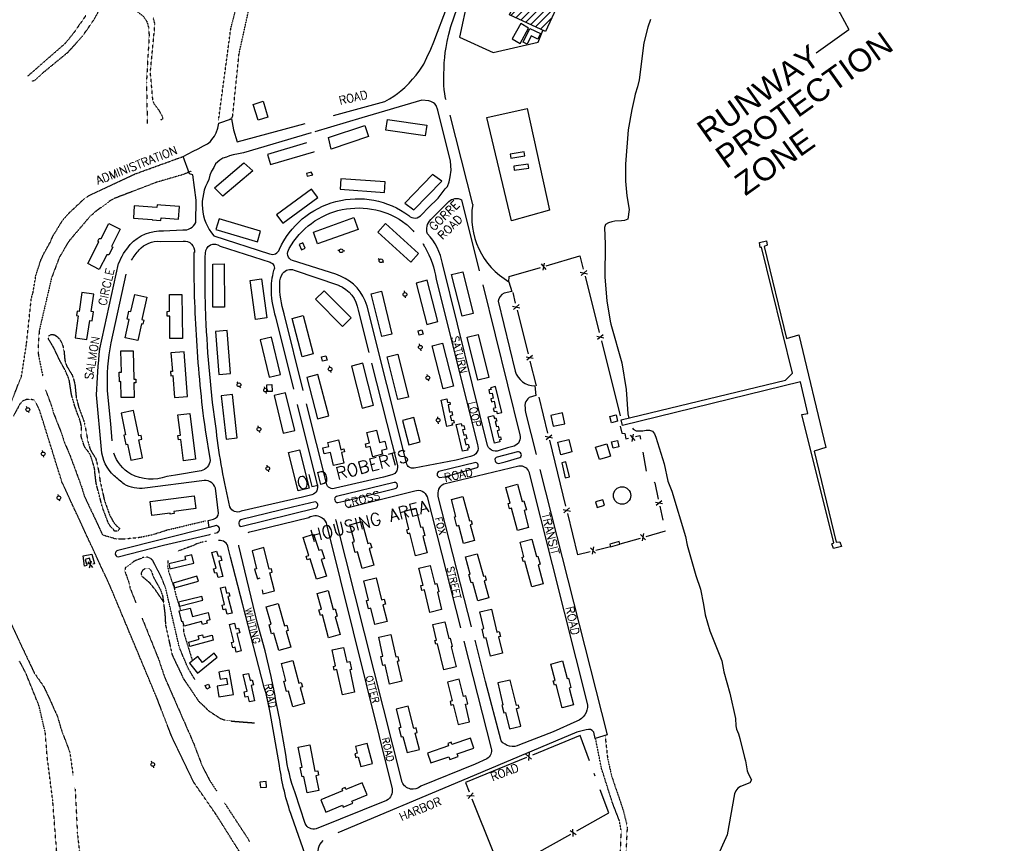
# Model space of a CAD drawing. Header units: feet. Extents: x 0 to 208040, y 0 to 211214.
# Tile 3 of 71: x 193364 to 195752, y 189579 to 191575. Entities that reach past the tile are written whole.
import ezdxf
from ezdxf.enums import TextEntityAlignment as Align

# ---------------------------------------------------------------- set-up
doc = ezdxf.new("R2010")
doc.units = ezdxf.units.FT
doc.header["$LTSCALE"] = 0.5
doc.header["$MEASUREMENT"] = 0
doc.header["$XCLIPFRAME"] = 0
doc.linetypes.add('HIDDEN2', pattern=[0.1875, 0.125, -0.0625])
doc.linetypes.add('PHANTOM2', pattern=[1.25, 0.625, -0.125, 0.125, -0.125, 0.125, -0.125])
doc.layers.get('0').update_dxf_attribs({"linetype": 'CONTINUOUS'})
for name, color, linetype in [('1-TEXT', 1, 'CONTINUOUS'), ('1-WCBTEXT', 1, 'CONTINUOUS'), ('COAST', 5, 'CONTINUOUS'), ('CONC-PAD', 5, 'CONTINUOUS'), ('DOCK-SEAWALL', 11, 'CONTINUOUS'), ('FENCE', 11, 'CONTINUOUS'), ('image', 7, 'CONTINUOUS'), ('MA-BLDG', 11, 'CONTINUOUS'), ('MA-BLDGHATCH', 11, 'CONTINUOUS'), ('MI-BLDG', 11, 'CONTINUOUS'), ('MISC-OBJECT', 11, 'CONTINUOUS'), ('PARKING', 11, 'CONTINUOUS'), ('R-DIRT', 11, 'HIDDEN2'), ('R-PAVED', 11, 'CONTINUOUS'), ('R-PAVED-T', 1, 'CONTINUOUS'), ('STREAM', 11, 'PHANTOM2'), ('TANK', 11, 'CONTINUOUS')]:
    doc.layers.add(name, color=color, linetype=linetype)
doc.styles.add('ARIAL', font='ARIAL.TTF')
doc.styles.add('COMPLEX', font='complex.shx')
doc.styles.add('NOTES', font='ROMANS')
picture_1 = doc.add_image_def('image1.jpg', size_in_pixel=(2000, 2400))

# ---------------------------------------------------------------- blocks, each defined once
blk = doc.blocks.new('FENCTICK', base_point=(196004.4, 202230.9))
for p, q in [((196000.4, 202222.9), (196008.4, 202238.9)), ((196008.4, 202222.9), (196000.4, 202238.9))]:
    blk.add_line(p, q)
blk = doc.blocks.new('ELECPOLE')
for p, q in [((-8.5, 0), (-4.5, 0)), ((4.5, 0), (8.5, 0))]:
    blk.add_line(p, q)
blk.add_circle((0, 0), 4.5)

msp = doc.modelspace()

# ---------------------------------------------------------------- hatches: boundary and pattern name
at = {"layer": 'MA-BLDGHATCH'}
h = msp.add_hatch(dxfattribs=at)
h.set_pattern_fill('ANSI31', color=256, scale=100, style=0)
h.paths.add_polyline_path([(194680.5, 191636.1), (194594.5, 191675.8), (194581.4, 191647.5), (194558.1, 191658.3), (194546.2, 191632.5), (194569.2, 191624.2), (194551.8, 191586.5), (194639, 191546.3)])

# ---------------------------------------------------------------- linework, layer by layer
at = {"layer": '1-WCBTEXT'}
for p in [(195131.1, 191998), (195295.8, 191494.6)]:
    msp.add_line(p, (195375.2, 191551.3), dxfattribs=at)
at = {"layer": 'COAST', "elevation": 5.5}
for points in [[(194893.8, 191574.8), (194887.2, 191556.8), (194877.4, 191518.4), (194866.3, 191429), (194862.2, 191411.8), (194856.8, 191394.1), (194855.4, 191386.2), (194848.9, 191356.9), (194840, 191307.7), (194833.2, 191224.7), (194833.5, 191183.6), (194836.2, 191148), (194842.1, 191114.5), (194838.8, 191091.5), (194831.3, 191088.4), (194823.4, 191087), (194807.6, 191086.4), (194799.9, 191084.7), (194792.4, 191082.2), (194785.2, 191078.6), (194782.7, 191071.1), (194784.1, 191030.9), (194783.6, 190950.5), (194788, 190893.6), (194795.8, 190844.1), (194797.8, 190836.4), (194824.2, 190742.9), (194834.7, 190678.1), (194839.2, 190619.8), (194840.9, 190612.1), (194841.5, 190610.6)], [(194850.7, 190584.9), (194852.1, 190581.9), (194859.5, 190578.2), (194875.5, 190577.9), (194883.5, 190579.6), (194891.6, 190580), (194899.1, 190577.3), (194903.8, 190570.7), (194907.3, 190563.2), (194927, 190497.9), (194936.3, 190456), (194945.6, 190432.2), (194978.6, 190321.8), (194982.8, 190300.9), (195004.2, 190227.4), (195015.4, 190194.5), (195022.6, 190157.7), (195026.3, 190132), (195037.8, 190093.6), (195064.1, 190028.8), (195066.6, 190021.1), (195071.8, 189994), (195086.6, 189942.4), (195099.9, 189881.3), (195100.6, 189863.2), (195102.6, 189855.2), (195107.3, 189843.7), (195110.7, 189832.5), (195122.1, 189786.5), (195124.6, 189778.7), (195128.7, 189754.1), (195131.7, 189746.4), (195139.1, 189732.1), (195135.1, 189724.9), (195112.1, 189716.6), (195105.4, 189712.5), (195100.8, 189705.8), (195097.8, 189698.4), (195079.6, 189599), (195076.6, 189591.5), (195057, 189549.1)]]:
    msp.add_lwpolyline(points, dxfattribs=at)
at = {"layer": 'CONC-PAD', "elevation": 14.6}
msp.add_lwpolyline([(194557.1, 191087.2), (194497.1, 191337.9), (194594.8, 191359.1), (194649.2, 191113.3)], close=True, dxfattribs=at)
at = {"layer": 'CONC-PAD'}
msp.add_lwpolyline([(193823.7, 190343.7), (193601.7, 190288.2, 0.840075), (193602.5, 190273.1), (193712.9, 190300.8), (193825, 190327.1)], format="xyb", dxfattribs=at)
at = {"layer": 'DOCK-SEAWALL', "elevation": 15.5}
msp.add_lwpolyline([(194823, 190604.6), (195221.3, 190700.7), (195238.1, 190717.8), (195163.2, 191023.2), (195160.3, 191022.5), (195158, 191035), (195175, 191038.6), (195177.1, 191028.3), (195169.9, 191024.9), (195223.9, 190802), (195254, 190811), (195319.4, 190537.9), (195290.9, 190529.3), (195344, 190308.2), (195353.2, 190309.1), (195357.4, 190298.1), (195338, 190293), (195334, 190304), (195338.9, 190306.9), (195261.4, 190618.2), (195275.2, 190620.6), (195257.9, 190696.6), (194826, 190591.1)], close=True, dxfattribs=at)
at = {"layer": 'FENCE'}
for points, elevation in [([(194641, 190978.4), (194722.9, 191002.3), (194731, 190970.3)], 22.1), ([(194550.7, 190939.6), (194550.8, 190951.9), (194627.3, 190974.3)], 22.1), ([(194735.3, 190953.1), (194769.7, 190816.6)], 22.1), ([(194566.9, 190887.6), (194560.5, 190913.4)], 23.1), ([(194597.8, 190765.1), (194571.1, 190871)], 23.1), ([(194774.8, 190796.1), (194820.6, 190614.7)], 22.1), ([(194617.4, 190687.1), (194602.4, 190746.9)], 23.1), ([(194645.2, 190572.3), (194623.7, 190659.5)], 20.8), ([(194820.4, 190589.5), (194824.3, 190572.3), (194832.1, 190571.9), (194834.1, 190558.6), (194840.9, 190560.3)], 21.3), ([(194688.8, 190396), (194649.4, 190555.3)], 20.8), ([(194857.5, 190564.4), (194868.1, 190567), (194869.8, 190558)], 21.3), ([(194875.4, 190526.7), (194883.8, 190480.1)], 21.3), ([(194902.8, 190454.2), (194904.6, 190452), (194912.9, 190412.5)], 21.3), ([(194916.5, 190395.5), (194923.5, 190362.1)], 21.3), ([(194747.3, 190284.9), (194718, 190277.5), (194693.2, 190378)], 20.8), ([(194868.7, 190317.4), (194819.8, 190303.5)], 21.3), ([(194929, 190336.1), (194929.3, 190334.7), (194882.9, 190321.5)], 21.3), ([(194797.2, 190297.4), (194761.7, 190288.5)], 20.8), ([(193527.8, 190251.7), (193521.2, 190250.3), (193518.1, 190275.1), (193539, 190279.6)], 30.7), ([(193539, 190279.6), (193545.2, 190255.7), (193541.6, 190254.9)], 30.7), ([(194746.1, 189778.5), (194723.4, 189839.5), (194608.1, 189792.4)], 16), ([(194593, 189786.2), (194445, 189725.7), (194454.1, 189703.1)], 16), ([(194760, 189741.2), (194757.7, 189747.4)], 16), ([(194793.1, 189652.1), (194772.1, 189708.5)], 16), ([(194460.9, 189686.1), (194511.5, 189559.5)], 16), ([(194715.4, 189608.9), (194793.1, 189652.1)], 16), ([(194518.5, 189542), (194532.3, 189507.2), (194700.6, 189600.7)], 16)]:
    msp.add_lwpolyline(points, dxfattribs=dict(at, elevation=elevation))
at = {"layer": 'MA-BLDG', "elevation": 29.6}
msp.add_lwpolyline([(194639, 191546.3), (194551.8, 191586.5), (194569.2, 191624.2), (194546.2, 191632.5), (194558.1, 191658.3), (194581.4, 191647.5), (194594.5, 191675.8), (194680.5, 191636.1)], close=True, dxfattribs=at)
at = {"layer": 'MI-BLDG'}
for points in [[(194579.1, 191565.1), (194558.4, 191528), (194577.7, 191517.3), (194598.3, 191554.4)], [(194627.5, 191541.1), (194621, 191527.4), (194604.5, 191535.3), (194595.2, 191515.8), (194585.4, 191520.4), (194601.2, 191553.6)], [(193954.1, 191376.9), (193966, 191338.6), (193942.4, 191331.3), (193930.5, 191369.5)], [(194096.1, 190757.5), (194106.8, 190760.2), (194109.4, 190749.5), (194098.8, 190746.9)], [(194506.1, 190682.6), (194507.1, 190678.8), (194501.6, 190677.5), (194503.8, 190668.7), (194509.8, 190669.9), (194512.6, 190657.3), (194506.7, 190655.8), (194508.5, 190648.6), (194514.5, 190650.1), (194518.4, 190633.7), (194512.6, 190632.3), (194514.4, 190624.9), (194520.4, 190626.1), (194522.1, 190620), (194533.7, 190622.9), (194518.4, 190685.6)], [(194399.9, 190655.6), (194401.8, 190646.9), (194407.1, 190648.1), (194408.4, 190642.2), (194402.9, 190641), (194406.6, 190623.8), (194412.1, 190625), (194414.1, 190616.1), (194408.4, 190614.9), (194411, 190602.9), (194416.2, 190604), (194417.7, 190597.3), (194412.5, 190596.2), (194413.4, 190591.7), (194400.2, 190588.8), (194386.3, 190652.6)], [(194513.5, 190615.1), (194515.2, 190608.5), (194519, 190609.5), (194520.9, 190601.8), (194517.2, 190600.9), (194520.1, 190588.7), (194524.2, 190589.7), (194526.7, 190579.5), (194522.4, 190578.5), (194526.3, 190562.3), (194530.5, 190563.3), (194532, 190557.3), (194527.8, 190556.3), (194528.8, 190551.9), (194515.4, 190548.6), (194500, 190611.9)], [(194229.3, 190579.7), (194236.8, 190549.7), (194249.9, 190553), (194254.6, 190534.1), (194241.3, 190530.7), (194243.6, 190521.4), (194220.3, 190515.6), (194214.1, 190540.3), (194204.6, 190537.9), (194202.3, 190546.8), (194212.2, 190549.3), (194206.1, 190573.9)], [(194102.8, 190522.2), (194099.3, 190537.2), (194113.5, 190540.5), (194111.3, 190550.3), (194137.2, 190556.2), (194142.7, 190532.5), (194150.4, 190534.3), (194152, 190527.5), (194144.1, 190525.7), (194150.1, 190499.8), (194125.3, 190494.1), (194118, 190525.7)], [(194813.9, 190554.5), (194817.3, 190539.5), (194803.1, 190536.2), (194799.7, 190551.3)], [(194571, 190448.7), (194582.3, 190407.1), (194587.1, 190408.4), (194592.9, 190386.9), (194587.2, 190385.3), (194598.3, 190343.8), (194571.4, 190336.5), (194556.8, 190390.7), (194552.2, 190389.4), (194548.8, 190401.8), (194553.5, 190403), (194543.2, 190441.2)], [(194438.8, 190419.1), (194454.6, 190359.9), (194459, 190361.1), (194461.5, 190351.8), (194456.6, 190350.5), (194466.8, 190312.3), (194440.4, 190305.2), (194428.7, 190348.5), (194424.4, 190347.3), (194418.3, 190369.9), (194422.1, 190370.9), (194411.2, 190411.7)], [(194324.4, 190390.5), (194336.3, 190344.6), (194341.2, 190345.9), (194346.8, 190324.6), (194341.5, 190323.2), (194352, 190282.8), (194324.3, 190275.6), (194310.2, 190329.9), (194305.2, 190328.6), (194302.7, 190338.3), (194308.1, 190339.7), (194296.9, 190383.3)], [(194193.4, 190358.4), (194208.4, 190305.1), (194214.2, 190306.7), (194217.7, 190294.5), (194211.7, 190292.8), (194223.1, 190252.5), (194194.7, 190244.5), (194183.2, 190285.1), (194178, 190283.7), (194171, 190308.6), (194175.8, 190309.9), (194164.4, 190350.2)], [(194076.9, 190327.8), (194089.2, 190288.8), (194096.1, 190290.9), (194103, 190269), (194095.1, 190266.5), (194107.8, 190226.3), (194084.2, 190218.9), (194068.7, 190268.3), (194061.4, 190265.9), (194058.8, 190274.3), (194065.4, 190276.4), (194051.7, 190319.8)], [(194606.1, 190315.8), (194617.3, 190274), (194620.6, 190274.8), (194626, 190254.7), (194621.7, 190253.5), (194634, 190207.6), (194605.8, 190200), (194589.1, 190262.6), (194585.4, 190261.6), (194582.7, 190271.9), (194587.1, 190273), (194577.7, 190308.3)], [(194473.7, 190280.4), (194488.6, 190225.7), (194492.6, 190226.8), (194495.6, 190216.1), (194490.7, 190214.8), (194502, 190173.5), (194475, 190166.1), (194462.8, 190210.8), (194458.8, 190209.7), (194453.2, 190230.1), (194456.8, 190231.1), (194445.5, 190272.7)], [(194359.7, 190252.1), (194370.5, 190207), (194375.8, 190208.2), (194380.5, 190188.4), (194377, 190187.6), (194387.2, 190145), (194358.7, 190138.2), (194345.6, 190192.7), (194339.7, 190191.3), (194336.9, 190203.1), (194342.2, 190204.3), (194332.3, 190245.5)], [(194228.2, 190222.2), (194241.3, 190169), (194247.9, 190170.6), (194251, 190157.9), (194245.1, 190156.5), (194254.9, 190116.5), (194225, 190109.1), (194215.4, 190148.4), (194210.2, 190147.1), (194205.2, 190167.1), (194209.9, 190168.2), (194198.5, 190214.9)], [(194112.2, 190191.2), (194124.6, 190145.3), (194129.3, 190146.6), (194134.1, 190128.7), (194129.5, 190127.5), (194141.1, 190084.3), (194113.1, 190076.8), (194098.2, 190132.1), (194093.3, 190130.8), (194089.7, 190144.2), (194095.8, 190145.8), (194085.5, 190184.1)], [(193759.8, 190116.2), (193757.1, 190115.5), (193750.4, 190141.6), (193777.5, 190148.6), (193782.8, 190128), (193821, 190137.7), (193825.5, 190120), (193816.9, 190117.8), (193818.4, 190111.8), (193807, 190108.9), (193805.2, 190115.8), (193762.7, 190105)], [(193990.9, 190160), (194006.6, 190105.6), (194011.5, 190107), (194015.2, 190094.1), (194010.2, 190092.7), (194021.3, 190054.2), (193992.5, 190045.9), (193980.3, 190088.1), (193975.1, 190086.6), (193968.8, 190108.3), (193974.1, 190109.8), (193962, 190151.6)], [(193885.1, 190111.9), (193888.4, 190098.3), (193895, 190099.9), (193897.7, 190088.4), (193890.9, 190086.7), (193901, 190044.7), (193889.2, 190041.8), (193886.3, 190053.8), (193880.8, 190052.5), (193877.7, 190065.6), (193883.3, 190066.9), (193873.2, 190109)], [(193773.8, 190066.2), (193799, 190073.2), (193796.8, 190081.1), (193807.4, 190084), (193809.3, 190077.1), (193830.4, 190082.8), (193833.6, 190071.2), (193776.7, 190055.5)], [(194263.9, 190084.4), (194276.2, 190030.5), (194280.9, 190031.6), (194283.5, 190020.3), (194279.5, 190019.3), (194290.5, 189971.4), (194260.9, 189964.6), (194250.3, 190010.7), (194245.1, 190009.5), (194240.2, 190031.1), (194245.1, 190032.2), (194234.7, 190077.8)], [(194149.4, 190053.4), (194157.5, 190017.2), (194164.5, 190018.8), (194168.7, 189999.9), (194164.3, 189998.9), (194176.3, 189945.1), (194146.6, 189938.5), (194132.9, 189999.7), (194126.9, 189998.4), (194124.9, 190007.4), (194130.2, 190008.6), (194121.6, 190047.2)], [(194026.4, 190021.8), (194041, 189966.5), (194046.9, 189968.1), (194049.7, 189957.5), (194044.1, 189956), (194054.4, 189917), (194026.2, 189909.5), (194016.2, 189947.5), (194011.2, 189946.2), (194004.6, 189971.3), (194009.7, 189972.6), (193998.6, 190014.5)], [(193918.8, 189990.4), (193922.6, 189973.4), (193928.2, 189974.7), (193930.9, 189962.4), (193925.5, 189961.2), (193933.7, 189924.2), (193921, 189921.4), (193918.2, 189934.2), (193910.8, 189932.6), (193908, 189945.3), (193915.3, 189946.9), (193906.3, 189987.7)], [(193821.9, 189964.3), (193825.5, 189955.9), (193817.5, 189952.5), (193813.9, 189960.9)], [(194178.5, 189813), (194182.8, 189796.7), (194177, 189795.2), (194179.3, 189786.5), (194184.9, 189788), (194191, 189764.6), (194219.3, 189772), (194206.6, 189820.4)], [(194361, 189773.3), (194404.7, 189788.2), (194406.9, 189781.5), (194427.5, 189788.6), (194425.2, 189795.3), (194465.5, 189809.1), (194457.2, 189833.6), (194412.4, 189818.3), (194410.7, 189823.3), (194402, 189820.3), (194403.9, 189814.7), (194352.8, 189797.3)], [(193947.7, 189713.5), (193962.9, 189714.7), (193961.9, 189728), (193946.7, 189726.9)], [(194106.4, 189654.2), (194146.7, 189670.8), (194148.7, 189665.9), (194171.7, 189675.4), (194169.7, 189680.3), (194206.9, 189695.7), (194194.8, 189725.2), (194155.3, 189708.9), (194153.3, 189713.8), (194145.3, 189710.5), (194147.2, 189705.9), (194094.1, 189684)]]:
    msp.add_lwpolyline(points, close=True, dxfattribs=at)
for points, elevation in [([(194113.3, 191289), (194200.9, 191318.4), (194209.9, 191291.7), (194119.2, 191261.3)], 21.9), ([(194347.5, 191292.9), (194252.4, 191306.6), (194256.2, 191332.8), (194351.2, 191319)], 22.4), ([(193836.1, 191167.2), (193907.8, 191228), (193929.2, 191208.8), (193856.7, 191147.3)], 24.1), ([(194070.8, 191204.9), (194059.7, 191202.2), (194061.4, 191195.2), (194075.2, 191198.6)], 21.5), ([(194365.3, 191199.2), (194298, 191130.1), (194320, 191113.6), (194388.2, 191183.7)], 21.1), ([(194250.4, 191181.5), (194142.8, 191189.2), (194140.9, 191163.8), (194248.5, 191156.1)], 20.9), ([(194072.1, 191164.2), (193987.1, 191101.7), (194001.9, 191081.6), (194086.9, 191144)], 26.5), ([(193751.2, 191122.3), (193706, 191125.3), (193706.1, 191125.5), (193697.1, 191126.1), (193696.6, 191119.5), (193641.9, 191123.2), (193639.9, 191093.5), (193685.5, 191090.5), (193685.4, 191089.7), (193706.4, 191088.3), (193706.8, 191094.4), (193749.2, 191091.6)], 29.4), ([(193607.8, 191066.8), (193586.4, 191025.4), (193589.7, 191023.7), (193579.8, 191004.5), (193575.3, 191004.7), (193557, 190969.2), (193529, 190983.5), (193556.2, 191036.4), (193553.3, 191037.9), (193556.7, 191044.5), (193561.3, 191044.3), (193580.2, 191081)], 29.4), ([(193948.2, 191062.2), (193847.6, 191092.4), (193839.9, 191066.5), (193940.5, 191036.3)], 27.8), ([(194184.7, 191066.5), (194086.6, 191031.1), (194076.2, 191059.8), (194174.3, 191095.3)], 25.5), ([(194312.3, 190987.4), (194232.5, 191059.5), (194251.3, 191080.4), (194331.1, 191008.3)], 24.7), ([(194041.8, 191030.1), (194047.4, 191017.3), (194056.3, 191021.2), (194050.8, 191033.9)], 23.6), ([(193832.7, 190877.9), (193832, 190982.4), (193860, 190982.6), (193860.7, 190878.1)], 26.5), ([(194438.4, 190963.7), (194464, 190862.9), (194436.9, 190856), (194411.3, 190956.8)], 26), ([(193950.1, 190946.6), (193963.3, 190852.1), (193935.8, 190848.3), (193922.6, 190942.7)], 25.2), ([(194325.7, 190936.5), (194351.5, 190836.3), (194378.4, 190843.2), (194352.6, 190943.4)], 24.7), ([(193515, 190913.8), (193508.2, 190867.3), (193503.6, 190868), (193502.1, 190857.9), (193506.1, 190857.3), (193498.2, 190803.9), (193527, 190799.7), (193533.8, 190845.8), (193539.7, 190845), (193542.8, 190866.3), (193537.4, 190867.1), (193543.6, 190909.7)], 29.9), ([(194081.4, 190897), (194147.2, 190831.3), (194167.9, 190852.1), (194102.1, 190917.7)], 24.9), ([(194241.2, 190916.6), (194266.8, 190812.7), (194242, 190806.5), (194216.4, 190910.4)], 24.9), ([(193672.4, 190902.4), (193660.2, 190847.8), (193665.1, 190846.6), (193662.9, 190836.8), (193659.4, 190837.6), (193650.3, 190797), (193620, 190803.9), (193629.8, 190847.7), (193624.3, 190848.9), (193628.7, 190868.4), (193633.8, 190867.2), (193643.2, 190909)], 30.5), ([(193728.4, 190801.8), (193727.8, 190856.3), (193721.9, 190856.2), (193721.8, 190867.8), (193727.7, 190867.9), (193727.2, 190908.4), (193757.5, 190908.8), (193758.8, 190802.1)], 27.3), ([(194051.6, 190857.7), (194075.4, 190764.6), (194048.7, 190757.7), (194024.9, 190850.9)], 25.5), ([(193874.9, 190716.8), (193867.3, 190821.2), (193839.2, 190819.1), (193846.7, 190714.8)], 25.2), ([(194333.2, 190809.9), (194330.3, 190820.3), (194339.5, 190822.8), (194342.4, 190812.5)], 22.6), ([(193947.6, 190799.1), (193969, 190708.2), (193996.2, 190714.6), (193974.8, 190805.5)], 24.2), ([(194475.6, 190811.6), (194502, 190707.8), (194475.5, 190701.1), (194449.1, 190804.9)], 23.9), ([(193639.5, 190772.4), (193641, 190703.6), (193645.5, 190703.7), (193645.7, 190694.5), (193640.8, 190694.4), (193641.6, 190659.4), (193610.4, 190658.7), (193609.6, 190697.5), (193606, 190697.4), (193605.5, 190720.1), (193610.7, 190720.2), (193609.6, 190771.8)], 29.7), ([(193730.8, 190767.4), (193734.2, 190722.1), (193730, 190721.8), (193730.8, 190711.6), (193735.6, 190712), (193739.6, 190659.4), (193771, 190661.8), (193762.8, 190769.8)], 26.5), ([(194389.3, 190790.6), (194415.9, 190686.8), (194390.8, 190680.4), (194364.3, 190784.2)], 25.2), ([(194281.3, 190764.4), (194307.2, 190660.2), (194281.1, 190653.8), (194255.2, 190757.9)], 24.7), ([(194168.5, 190735.1), (194194.4, 190633.2), (194222, 190640.3), (194196.2, 190742.1)], 25.5), ([(194060.1, 190707.7), (194086.5, 190607.5), (194113.6, 190614.6), (194087.2, 190714.9)], 23.6), ([(193975.8, 190690.4), (193976.2, 190673.7), (193963.5, 190673.3), (193963, 190690.1)], 21), ([(193891.7, 190561), (193880, 190666.4), (193852.7, 190663.4), (193864.4, 190557.9)], 26), ([(193981.3, 190663.5), (194003.4, 190572.5), (194031, 190579.2), (194008.9, 190670.2)], 24.7), ([(193609.7, 190621.1), (193620.8, 190568.3), (193616.6, 190567.4), (193621.2, 190545.4), (193625.1, 190546.3), (193633.4, 190507), (193661.8, 190513), (193652.8, 190556.2), (193660.2, 190557.8), (193658.2, 190567.1), (193653, 190566), (193640, 190627.4)], 28.1), ([(193776.3, 190620.6), (193790.6, 190509.4), (193761.4, 190505.6), (193754.7, 190557.5), (193749.1, 190556.8), (193747.8, 190567), (193753.8, 190567.7), (193747.5, 190616.9)], 26.5), ([(194292.6, 190603.5), (194308.2, 190544.4), (194335.2, 190551.5), (194319.6, 190610.7)], 25.2), ([(194680.5, 190621.8), (194652.2, 190615.8), (194657.8, 190589.6), (194686, 190595.5)], 30.5), ([(194799.5, 190597.9), (194795.4, 190613.3), (194810.3, 190617.2), (194814.3, 190601.8)], 27.8), ([(194434.8, 190596.4), (194436.3, 190590.2), (194440.9, 190591.3), (194443.3, 190581.8), (194438.2, 190580.6), (194441.4, 190567.8), (194446.1, 190569), (194448.5, 190559.2), (194442.6, 190557.8), (194446, 190544.2), (194451.8, 190545.6), (194454, 190536.8), (194450, 190535.8), (194451, 190531.7), (194438.2, 190528.6), (194422.3, 190593.3)], 28.6), ([(194703.4, 190527.1), (194676.1, 190520.4), (194668.8, 190550.4), (194696.1, 190557.1)], 29.7), ([(194042.6, 190532.4), (194065.8, 190439.3), (194039.3, 190432.7), (194016, 190525.8)], 25.2), ([(194787.8, 190546.6), (194796.6, 190516.5), (194790, 190514.6), (194770.3, 190508.8), (194760.6, 190538.6)], 33.6), ([(193791.4, 190389.6), (193738.2, 190382.8), (193738.8, 190377.9), (193729, 190376.6), (193728.7, 190379), (193684.5, 190373.4), (193680.3, 190406.8), (193787.5, 190420.4)], 27), ([(194778.2, 190411.3), (194760.7, 190406), (194764.7, 190392.5), (194782.3, 190397.8)], 26.3), ([(194818.1, 190309.9), (194795.5, 190303.8), (194797.2, 190297.4), (194819.8, 190303.5)], 22.6), ([(193533.2, 190269.3), (193522.5, 190266.2), (193525.7, 190255.1), (193536.5, 190258.2)], 27.8), ([(193781.3, 190277.9), (193764.3, 190273.8), (193766.3, 190265.3), (193725.5, 190255.6), (193728.2, 190244.1), (193786.1, 190257.8)], 24.9), ([(193845.2, 190222.6), (193842.1, 190234.3), (193837, 190233), (193834.2, 190244), (193840.2, 190245.6), (193830.3, 190283.7), (193841.7, 190286.7), (193845, 190274.1), (193850.9, 190275.6), (193853.9, 190264.1), (193846.9, 190262.3), (193856.5, 190225.5)], 27.3), ([(193793.9, 190226.3), (193736.2, 190208.8), (193739.4, 190197.7), (193797.3, 190214)], 25.2), ([(193862.1, 190200.2), (193865.9, 190184.9), (193871.4, 190186.2), (193873.5, 190177.8), (193869.1, 190176.7), (193879.1, 190136.5), (193866.9, 190133.5), (193863.8, 190146.2), (193857.7, 190144.7), (193854.9, 190156.1), (193861, 190157.6), (193851.1, 190197.4)], 27.6), ([(193805.7, 190176.8), (193748.9, 190162.9), (193751.2, 190153.6), (193808, 190167.5)], 26.5), ([(194508, 190146.3), (194521.5, 190090.6), (194527, 190091.9), (194530, 190079.8), (194525.4, 190078.7), (194535, 190039), (194506.2, 190031.9), (194495.3, 190076.5), (194490.9, 190075.4), (194485.5, 190097.7), (194489.8, 190098.8), (194479.9, 190139.5)], 27.3), ([(194394.8, 190115.6), (194404.6, 190075), (194408.1, 190075.9), (194413.1, 190055.4), (194410.7, 190054.8), (194422.5, 190006.1), (194392.9, 189998.9), (194377.5, 190062.2), (194373.1, 190061.1), (194371, 190070), (194375, 190071), (194365.8, 190108.6)], 27.3), ([(193835.3, 190039.4), (193807.5, 190017), (193796.1, 190031.1), (193776.1, 190014.9), (193795.2, 189991.2), (193843, 190029.8)], 27), ([(194680.8, 190020.4), (194691.7, 189978.1), (194695.1, 189979), (194701, 189956.1), (194696.6, 189954.9), (194707.3, 189913.9), (194680, 189906.8), (194665.4, 189963.1), (194660.8, 189961.9), (194658.1, 189972.2), (194662.4, 189973.3), (194652.1, 190012.9)], 25.7), ([(193846.8, 189993.7), (193849.8, 189976.3), (193865.5, 189978.9), (193868.1, 189963.7), (193842.7, 189959.4), (193847.2, 189933.2), (193882.4, 189939.1), (193872.4, 189998)], 26.5), ([(194401.7, 189969.3), (194412.8, 189923.7), (194407.8, 189922.5), (194409.9, 189913.7), (194415.3, 189915), (194427.2, 189866.2), (194455.3, 189873.1), (194445, 189915.5), (194450.8, 189916.9), (194446.2, 189935.9), (194440, 189934.5), (194429.9, 189976.1)], 26.8), ([(194523.5, 189967.1), (194536.1, 189913.9), (194533.6, 189913.3), (194538.1, 189894.5), (194542.2, 189895.5), (194551.6, 189855.7), (194579.2, 189862.2), (194569.1, 189905), (194575.4, 189906.5), (194573.7, 189913.4), (194568.6, 189912.2), (194553.9, 189974.3)], 26.8), ([(194277.2, 189903.3), (194288.2, 189859.4), (194283.8, 189858.3), (194289.3, 189836.4), (194293.6, 189837.5), (194303.5, 189798.4), (194333.3, 189805.9), (194323.3, 189845.7), (194328.1, 189846.9), (194325.3, 189858), (194319.8, 189856.6), (194306.2, 189910.7)], 26.8), ([(194067.7, 189817.2), (194080.1, 189753), (194086.8, 189754.3), (194088.9, 189743.3), (194082.2, 189742), (194089.2, 189706.2), (194060.9, 189700.8), (194053.2, 189740.5), (194048.7, 189739.6), (194044.4, 189761.9), (194049, 189762.8), (194039.6, 189811.7)], 28.6)]:
    msp.add_lwpolyline(points, close=True, dxfattribs=dict(at, elevation=elevation))
for points, elevation in [([(194059.4, 191276), (193965, 191248), (193972.1, 191223.4), (194077.2, 191254.1), (194078.7, 191255.2)], 22.4), ([(193951.9, 190193.2), (193953.5, 190183.3), (193982, 190190.6), (193971, 190233.8), (193976.6, 190235.3), (193974.4, 190243.9), (193969.4, 190242.6), (193955.9, 190295.8), (193927.9, 190287), (193938.2, 190244.1), (193933.7, 190243), (193940.7, 190219.8), (193946.9, 190222.2)], 28.6)]:
    msp.add_lwpolyline(points, dxfattribs=dict(at, elevation=elevation))
at = {"layer": 'PARKING', "elevation": 9.6}
msp.add_lwpolyline([(194665.3, 191644.2), (194675.8, 191662.1), (194693.1, 191655.8), (194709.6, 191690.8), (194550.2, 191762), (194514.6, 191784.4), (194451.3, 191626.9), (194430.9, 191532.7), (194512.4, 191495.2), (194621.7, 191520.2), (194633.2, 191548.4)], dxfattribs=at)
at = {"layer": 'R-DIRT'}
for points, elevation in [([(193846.2, 191330.1), (193876.1, 191553.5), (193917, 191714), (193960.8, 191830.2), (194004.7, 191920.2), (194060.5, 192013.7), (194088.8, 192071.4), (194098.7, 192095.4), (194152.5, 192183.5), (194235.6, 192302.1), (194260.2, 192331.5), (194345.4, 192442.9), (194397.8, 192500)], 15), ([(193874.1, 191334), (193880.3, 191338.7), (193896.1, 191492.5), (193935.4, 191670.4), (193962.5, 191743.3), (193967.7, 191761.7), (193999.7, 191837.6), (194007.8, 191852.4)], 10), ([(193393.1, 191425.4), (193400.3, 191427.9), (193417.9, 191444), (193480.1, 191495.1), (193515.2, 191533.4), (193544.3, 191574.8), (193595.3, 191666.3), (193601.6, 191660), (193608.8, 191639.9), (193614.8, 191629.7), (193626, 191616), (193643.2, 191599.4), (193662.6, 191583.8), (193668.1, 191577.3), (193672.5, 191570), (193677, 191554.1), (193677.8, 191535.7), (193671.3, 191423.4), (193673.4, 191323.4)], 70), ([(193524.2, 191584.6), (193494, 191541.4), (193473.5, 191516.4), (193383.3, 191437.7)], 70), ([(193704.5, 191332.5), (193711.9, 191333.9), (193710, 191341.3), (193701.1, 191356.3), (193690.9, 191369.4), (193687.2, 191377.5), (193680.9, 191447.2), (193692.1, 191564.2), (193687.8, 191579.5)], 15), ([(193339, 190636), (193368.3, 190710.5), (193380.6, 190789.7), (193391.9, 190896.5), (193393.6, 190904.6), (193396.3, 190913.1), (193403.1, 190954.3), (193413.9, 190988.4), (193421.3, 191005.4), (193438.9, 191036.8), (193441.9, 191044.6), (193445.7, 191052), (193468.2, 191088.7), (193481.5, 191104.1), (193520.9, 191141), (193530.7, 191147.9), (193643, 191200.7), (193761.4, 191243.5)], 85), ([(193778.8, 191207.2), (193763, 191200.1), (193694.3, 191180.1), (193595, 191141.9), (193584.5, 191136.6), (193547.7, 191109.5), (193533.7, 191097.1), (193483, 191037.6), (193459.8, 190998.3), (193441.1, 190948.8), (193411.3, 190821), (193408.6, 190782.5), (193409.2, 190762.8), (193419.9, 190710.3)], 18.9), ([(193426.3, 190678.5), (193426.6, 190677.2), (193441.9, 190636.5), (193445, 190623.5), (193466.5, 190569.1), (193471.2, 190552.9), (193486.3, 190517.5), (193513.7, 190443.1), (193520.7, 190420.2), (193564.7, 190326.2), (193598.6, 190316.4), (193614.3, 190316.1), (193656, 190320.4), (193687.9, 190327.2), (193720.4, 190337.7), (193815, 190360.2)], 18.9), ([(194100.3, 189027.2), (194092.8, 189056.7), (194045.8, 189173.8), (194001.9, 189312.7), (193930.8, 189498.2), (193907.7, 189541.3), (193841.9, 189645.9), (193786, 189726.6), (193732.6, 189837.7), (193696.9, 189930.3), (193583.8, 190200.8), (193466.4, 190454.4), (193412.8, 190626.9), (193404.3, 190644.9), (193398.4, 190653.1), (193387.7, 190654.6), (193379.8, 190654), (193372.3, 190650.9), (193364.8, 190644.2), (193348.4, 190613.5)], 70), ([(193817.4, 190309.9), (193817.3, 190309.9), (193809.1, 190309), (193801.4, 190307), (193793.4, 190304.2), (193783.4, 190299.5), (193747.4, 190286.4)], 15), ([(193788.9, 189975.4), (193772.9, 190001.9), (193751.2, 190053.2), (193718.3, 190196), (193709.4, 190219.6), (193687.6, 190262.7), (193682.1, 190268.7), (193673.6, 190272), (193663.1, 190270.9), (193641.9, 190262.3), (193620.1, 190246.2), (193618.9, 190238.2), (193630.2, 190206.1), (193631.6, 190196.6), (193645.7, 190161.6)], 15), ([(193723.2, 190264.2), (193722.5, 190250.7), (193725.7, 190234.8), (193739.2, 190195.5), (193742.7, 190179.4), (193754, 190143.8)], 15), ([(193660.9, 190123.8), (193700.9, 190024.1), (193714.9, 189982.4), (193785.8, 189820.6), (193805.6, 189768.2), (193823.8, 189732.4), (193841.4, 189705.5)], 15), ([(193340.9, 190115.2), (193398.5, 189992.6), (193421.8, 189958.9), (193438, 189924.8), (193456.2, 189883.7), (193464.7, 189853.9), (193485.4, 189799.3), (193493.3, 189743.8)], 70), ([(193760.2, 190106.7), (193761.3, 190093.1), (193763, 190084.9), (193782.5, 190021.9)], 15), ([(193485.7, 189165.3), (193484.3, 189211.7), (193480.1, 189258.9), (193475.6, 189415.1), (193473.2, 189435.9), (193471.5, 189443.9), (193459.1, 189528.3), (193454.5, 189548.5), (193444.2, 189681.8), (193431.1, 189784.4), (193426, 189846.8), (193410.6, 189912.7), (193378.5, 189992), (193363.3, 190020.6)], 70), ([(194785.4, 189838.9), (194785.4, 189838.9), (194784.7, 189830.5), (194789.8, 189784.8), (194799.3, 189742.3), (194827.6, 189659), (194836.4, 189624.2), (194837.3, 189616), (194834, 189549.5)], 15), ([(194529.7, 189492.2), (194542.4, 189498.8), (194557.9, 189503.1), (194566, 189502.1), (194584.8, 189490.5), (194593.4, 189482.4), (194612.9, 189456.5), (194641.1, 189426.5), (194650.4, 189419.5), (194663, 189413.9), (194679, 189413.4), (194693.4, 189417.2), (194710.1, 189425), (194802.2, 189505.3), (194813.6, 189528.2), (194821.3, 189562.2), (194823, 189608.8), (194818.2, 189634.5), (194801.4, 189677.6), (194775, 189760.9), (194760.6, 189832.5)], 15), ([(193497.7, 189713.5), (193498.9, 189704.6), (193503.7, 189603), (193516.4, 189492.1), (193504.6, 189228.8), (193511.7, 189119.3)], 100), ([(193860.4, 189676.7), (193916.2, 189591.6), (193921, 189583.3)], 15)]:
    msp.add_lwpolyline(points, dxfattribs=dict(at, elevation=elevation))
at = {"layer": 'R-PAVED'}
for points, elevation in [([(194398.1, 191380.7), (194397.1, 191383.6), (194395, 191395.1), (194393.3, 191405.2), (194392.6, 191415.1), (194392.3, 191424.4), (194392.7, 191433.1), (194392.6, 191443.9), (194393.3, 191456.4), (194393.9, 191470.4), (194394.9, 191483.1), (194395.8, 191495.1), (194398, 191507.2), (194400.5, 191522), (194404.6, 191539.5), (194409.3, 191558.2), (194483, 191771.3)], 11.9), ([(194124.9, 191342.3), (194249.3, 191376.4), (194261.1, 191382.8), (194271.4, 191389.2), (194280.4, 191395.6), (194288.8, 191402.4), (194298.1, 191410.2), (194308.8, 191421.2), (194316.8, 191430.6), (194325.6, 191440.4), (194334.8, 191452), (194344, 191467), (194351.8, 191483.2), (194360.9, 191503.3), (194368.6, 191521.3), (194401.2, 191608)], 14.1), ([(194379.1, 191142.1), (194396.2, 191164.8), (194401.2, 191170.7), (194405.6, 191181.6), (194408, 191194.2), (194410.8, 191210.3), (194408.5, 191231.5), (194377.8, 191355.3), (194373.9, 191366.4), (194370.7, 191370.4), (194367.4, 191372.9), (194361.2, 191376.4), (194356, 191378.1), (194339.1, 191379.4), (194193.8, 191336.7), (194079.8, 191302.9)], 11.6), ([(194462.7, 191126.7), (194407.9, 191343.7)], 11.9), ([(194070.9, 191300.3), (193906.5, 191251.7), (193894.6, 191249.4), (193881.6, 191247.1), (193873.2, 191245), (193865.4, 191241.9), (193856.4, 191238.8), (193849.2, 191234.1), (193839, 191225.1), (193834.8, 191216.4), (193829.3, 191207.3), (193824.8, 191197.9), (193822.7, 191187)], 11.6)]:
    msp.add_lwpolyline(points, dxfattribs=dict(at, elevation=elevation))
for points, elevation in [([(193836.8, 190330.2), (193844.4, 190332.2, 0.711338), (193841.5, 190348.4), (193823.7, 190343.7), (193821.4, 190360.9), (193834.4, 190364.5, 0.318756), (193846.4, 190378.3), (193838.6, 190439.1, 0.401123), (193806.1, 190457.2), (193667.1, 190439.1, -0.158663), (193617.6, 190448.6, -0.006435), (193592.9, 190469.5, -0.189732), (193562.2, 190532.9), (193550.5, 190665.6, -0.020522), (193558.6, 190777.1), (193603.8, 190983.6, -0.081201), (193632.1, 191029.5, -0.231898), (193713, 191062.6), (193759.3, 191065.3, 0.327711), (193790.9, 191083.5), (193792.2, 191137), (193784, 191198.6), (193784, 191198.6), (193775.6, 191200.8), (193760.2, 191243.4), (193784.8, 191256.2), (193796.8, 191262.1), (193809.8, 191268.6), (193819.5, 191274.1), (193826.5, 191279.8), (193830.1, 191284.5), (193836.5, 191292.3), (193840.6, 191300.2), (193844.8, 191311.9), (193847, 191323.8), (193877.9, 191334.4), (193882.6, 191307.7), (193891.8, 191278.4), (194056.4, 191323.5)], 14.1), ([(193822.7, 191187, 0.316745), (193834.5, 191050.9), (193970, 191007.5, 0.457677), (193993.9, 191018.2, -0.478175), (194307.5, 191100.1, 0.464265), (194339.1, 191102.5), (194354.4, 191119), (194379.1, 191142.1)], 19.2), ([(194531.4, 190532.4, -0.460592), (194498.3, 190542.5), (194389.5, 190983.7, 0.139656), (194353.1, 191056.1, -0.294241), (194360.8, 191090.1), (194404.5, 191133.9, -0.308265), (194435.9, 191138.4), (194478.5, 190966.4, -0.418625)], 15.2), ([(194462.7, 191126.7, 0.312359), (194550.7, 190939.6), (194557.7, 190915.9), (194538.9, 190912.1, 0.263817), (194524.8, 190892.3), (194565.6, 190723, 0.337051), (194613.5, 190687.6), (194615.8, 190664.1), (194599.8, 190658.8, 0.138642), (194589.7, 190645.4, 0.03873), (194590.4, 190622.5), (194616.3, 190520.9)], 14.1), ([(194320.6, 190487.8, -0.416201), (194302.1, 190500.3), (194206.4, 190880.5), (194202.1, 190893.5, 0.220197), (194130.6, 190957.7), (194025.4, 190990.9, -0.496463), (194017.9, 191019.9), (194017.9, 191020.2, -0.45529), (194301.2, 191079.4, -0.032081), (194320.2, 191060.7, -0.102929)], 14.7), ([(193635.2, 190991.7, -0.060762), (193653.7, 191016.7, -0.239691), (193704.9, 191037.5), (193760.1, 191038.3, -0.478113), (193787.9, 191010.4), (193786, 191010.2, 0.016627), (193792.5, 190797.4, 0.018927), (193813.7, 190580.8), (193826.1, 190506.7, -0.321177), (193803.9, 190481.5), (193742.2, 190470.9), (193720.7, 190467.2, -0.207762)], 15.8), ([(193901.3, 190383.6, -0.445687), (193873.9, 190393.8, -0.030816), (193841.1, 190577.9), (193840.9, 190578.2, -0.025581), (193815.7, 190853.6, -0.018986), (193814.3, 191008.8, -0.638434), (193849.8, 191026), (193971.3, 190986.7, -0.500591), (193979.8, 190966.9, 0.078171), (193973.7, 190915.7, 0.063419), (193984.1, 190854.5), (194027.8, 190678.9, -0.428702)], 13.7), ([(194341.5, 191032.4, -0.01191), (194346.6, 191023.8, -0.102929), (194374, 190944.8), (194474, 190545.2, -0.52617), (194457.1, 190516.4), (194422.5, 190507), (194320.6, 190487.8, -0.416201)], 14.7), ([(194051.7, 190676), (194005.4, 190861.6, -0.076082), (193994.6, 190935.2, -0.130252), (194002.4, 190960.3, -0.330898), (194029.5, 190967.9), (194137.5, 190931.1), (194137.7, 190931.1), (194138.3, 190930.8, -0.25159), (194185.2, 190871), (194211, 190768.4, -0.431147)], 15.8), ([(193588.2, 190554.4), (193584.9, 190595.6), (193577.2, 190674.8, -0.064594), (193586.1, 190791.8), (193622.3, 190957.8, -0.114495)], 15.8), ([(194487.1, 190931.9), (194577, 190568.8, -0.418625), (194563.1, 190541.4), (194547.4, 190536.9), (194531.4, 190532.4, -0.460592)], 15.2), ([(194217.5, 190742.6), (194279.1, 190497.2, -0.431147), (194266.6, 190471.3), (194246.1, 190465.7), (194129.9, 190439.5, -0.505938)], 15.8), ([(194036.9, 190642.2), (194086.2, 190444.4, -0.428702), (194069.1, 190422.6), (194049.9, 190417.3), (193901.3, 190383.6, -0.445687)], 13.7), ([(194129.9, 190439.5, -0.505938), (194107.8, 190451.2), (194059.7, 190644, -0.076082)], 15.8), ([(193720.7, 190467.2, -0.207762), (193633.6, 190473.3, -0.194106), (193592.6, 190523.9)], 15.8), ([(194625.4, 190484.9), (194789.2, 189841.8), (194760.1, 189832.8), (194756.4, 189848.2, 0.368758), (194738.3, 189853.2), (194715.2, 189848.1), (194435.3, 189729.6), (194135.8, 189604)], 14.1), ([(194460.1, 190102.9), (194379.3, 190419.1, -0.327642), (194392.6, 190449.9), (194574.9, 190493.6, -0.34609), (194598.6, 190479), (194741, 189914.3, -0.342993), (194714.9, 189874.6), (194658.2, 189848.5), (194576.6, 189817, -0.373033)], 12.9), ([(194160.8, 190392.1), (194322, 190432.9, -0.408426), (194352.2, 190418.3), (194433, 190100.4, -0.360691)], 13.9), ([(194065.3, 190368.5, -0.582109), (194109.4, 190344.5), (194267.1, 189710.5, -0.332182), (194253.9, 189682.5), (194083, 189613.7, -0.389134), (194056.6, 189626.5), (194032.1, 189701, -0.06081), (194009.5, 189793.5), (193998.3, 189858.3, 0.003722), (193973.9, 189982.9), (193959.1, 190045.1), (193939.8, 190114.3), (193895.6, 190299.8, -0.007864), (193895.7, 190301)], 14.2), ([(193917.8, 190331.5, -0.031097), (193922.4, 190333.4), (193939.4, 190337.8), (194065.3, 190368.5, -0.582109)], 14.2), ([(194336.8, 189717.1, -0.519703), (194291.7, 189726.6), (194132.1, 190357.6, -0.056633), (194131, 190363.1)], 13.9), ([(193825.3, 190327.2), (193826.4, 190327.5, 0.711338)], 14.1), ([(194098.9, 189585, 0.310003), (194089.5, 189543.5), (194062.3, 189535.1), (194023.8, 189643.3, -0.04955), (193994.1, 189767.2), (193971.2, 189895.9, 0.027983), (193957.3, 189956.3), (193904.9, 190156.2), (193875.6, 190271.9), (193869.9, 190295, 0.405337), (193846.5, 190312.4)], 14.1), ([(194441.1, 190068.5), (194507.1, 189808.6, -0.360691), (194497, 189783.6), (194468.7, 189770), (194336.8, 189717.1, -0.519703)], 13.9), ([(194576.6, 189817, -0.373033), (194531.9, 189827.1), (194494, 189970.5), (194468.3, 190071, -0.327642)], 12.9)]:
    msp.add_lwpolyline(points, format="xyb", dxfattribs=dict(at, elevation=elevation))
for points, elevation in [([(194577, 190513.2, 0.907898), (194571, 190527.1), (194521.9, 190514.8, 0.902236), (194525.6, 190499.4), (194541.5, 190503.1)], 16.6), ([(194473.9, 190489, 0.562758), (194470.5, 190501.5), (194380.5, 190479.9, 0.606982), (194381.3, 190465.2), (194394.8, 190467.1)], 15.2), ([(194274.7, 190438.3, 0.953821), (194272.5, 190453.1), (194132.2, 190419.3, 0.779765), (194135.4, 190404.4), (194164.9, 190411.4)], 15.2), ([(193902.8, 190363.4, 0.758341), (193900.7, 190346), (194083.6, 190392, 0.653696), (194080.9, 190405.8), (194025.9, 190393.5)], 14.7)]:
    msp.add_lwpolyline(points, format="xyb", close=True, dxfattribs=dict(at, elevation=elevation))
at = {"layer": 'STREAM'}
for points, elevation in [([(193592.3, 190338.5), (193592.3, 190338.5), (193586.3, 190343.7), (193579.4, 190353.5), (193564.5, 190393.1), (193549.5, 190450.8), (193546.5, 190475.2), (193546.1, 190483.3), (193544.4, 190491.5), (193537.1, 190514.7), (193534.1, 190522.2), (193528.9, 190529.6), (193523.7, 190535.9), (193520.1, 190543.1), (193513.7, 190561.8), (193512.7, 190569.8), (193513.7, 190579.4), (193513.5, 190589.9), (193511.1, 190600.6), (193497.7, 190637.5), (193489.6, 190665.9), (193484.2, 190700.9), (193481.7, 190708.3), (193473.4, 190726.6), (193461.3, 190748.5), (193447, 190778.8), (193434.2, 190800.2), (193433.5, 190808.1), (193440.5, 190811.7), (193448.4, 190811.1), (193455.7, 190805.7), (193461.2, 190799.7), (193465.6, 190792.4), (193469.5, 190780.9), (193471.4, 190771.9), (193473.4, 190749.5), (193475.4, 190741.5), (193478.7, 190733.7), (193489.9, 190715.6), (193493.5, 190707.8), (193497.7, 190691.8), (193500.9, 190659.9), (193507.2, 190634.9), (193519.3, 190602.5), (193521.5, 190594.3), (193529.7, 190550.8), (193534.6, 190534), (193538.5, 190527), (193548, 190511.6), (193550.5, 190504.1), (193556.2, 190476), (193558.7, 190457.7), (193569.5, 190409.2), (193582.2, 190373.9), (193589.9, 190359.6), (193594.3, 190352.8), (193606.1, 190341.7), (193601.9, 190334.8), (193594, 190334.7)], 10.8), ([(193713.2, 190162.9), (193694.9, 190190.3), (193679.3, 190209.8), (193660.4, 190225.6), (193659.2, 190233.8), (193662.9, 190241), (193669.5, 190245.7), (193677.3, 190245), (193682.8, 190239), (193688.6, 190223.2), (193705.5, 190192.7), (193710.8, 190177), (193711.7, 190168.8)], 9.2)]:
    msp.add_lwpolyline(points, close=True, dxfattribs=dict(at, elevation=elevation))
at = {"layer": 'STREAM', "elevation": 10.5}
msp.add_lwpolyline([(193711.7, 190168.8), (193716.1, 190135), (193717.6, 190107.8), (193733.5, 190035.6), (193761.2, 189977.3), (193797.4, 189923.8), (193823, 189899.2), (193850.5, 189881.3), (193859.8, 189877.7), (193879.8, 189874.6), (193933.2, 189870.4)], dxfattribs=at)
at = {"layer": 'TANK'}
for points in [[(194555.6, 191239), (194589.3, 191244.7), (194587.7, 191254.8), (194553.9, 191249.1)], [(194563.6, 191210.2), (194598.5, 191215), (194597.2, 191224.8), (194562.2, 191220)]]:
    msp.add_lwpolyline(points, close=True, dxfattribs=at)
at = {"layer": 'TANK', "elevation": 24.2}
msp.add_lwpolyline([(194678.6, 190500.8), (194686.8, 190464.2), (194697.1, 190466.5), (194688.8, 190503.1)], close=True, dxfattribs=at)
at = {"layer": 'TANK'}
msp.add_circle((194825.1, 190421.5, 16.3), 21.1, dxfattribs=at)

# ---------------------------------------------------------------- block references
at = {"layer": 'FENCE'}
for p, rotation in [((194634.4, 190976.2), 195.7045284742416), ((194732.5, 190960.9), 284.1458460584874), ((194568.3, 190878.2), 284.1458460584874), ((194772.4, 190805.9), 284.1458460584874), ((194600.8, 190756), 284.1458460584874), ((194647.6, 190563.1), 284.1458460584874), ((194850.3, 190561.5), 195.7045284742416), ((194690.8, 190385.7), 284.1458460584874), ((194914.7, 190403.8), 284.1458460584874), ((194875.7, 190320.7), 195.7045284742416), ((194754.4, 190288.3), 195.7045284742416), ((193534.8, 190253.7), 192.300523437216), ((194598.6, 189788.5), 202.2318819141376), ((194457.7, 189694), 291.7744629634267), ((194706.1, 189603.8), 29.05411143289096)]:
    msp.add_blockref('FENCTICK', p, dxfattribs=dict(at, rotation=rotation))
at = {"layer": 'MISC-OBJECT'}
for p, rotation in [((194143.8, 191014.7), 173.8585), ((194240.3, 190990.5), 148.2897), ((194298.4, 190908.9), 98.26830000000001), ((194335.7, 190780.8), 102.204), ((194116.7, 190727.9), 283.2676), ((193895.8, 190689.8), 121.4505), ((194353.9, 190706.9), 103.789), ((193960.2, 190677), 107.5439), ((193383.7, 190629.6), 111.8746), ((194378.8, 190603.9), 96.79539999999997), ((193944.3, 190582.2), 104.0304), ((193420.9, 190522.3), 103.2896), ((193965.6, 190486.8), 284.7723), ((193459, 190415.8), 102.9183), ((193686.7, 189769.7), 108.9393)]:
    msp.add_blockref('ELECPOLE', p, dxfattribs=dict(at, rotation=rotation))

# ---------------------------------------------------------------- texts
at = {"layer": '1-TEXT', "style": 'COMPLEX'}
for s, p in [('OLD ROBERTS', (194174.8, 190469.4)), ('HOUSING AREA', (194215.4, 190345.1))]:
    msp.add_text(s, height=30, rotation=14.4597, dxfattribs=at).set_placement(p, align=Align.CENTER)
at = {"layer": '1-WCBTEXT', "style": 'ARIAL'}
for s, p in [('PROTECTION', (195077.3, 191211.7)), ('RUNWAY', (195032.7, 191274.4)), ('ZONE', (195123.9, 191146.3))]:
    msp.add_text(s, height=55, rotation=35.4689, dxfattribs=at).set_placement(p)
at = {"layer": 'R-PAVED-T', "style": 'NOTES'}
for s, height, rotation, p in [('ROAD', 20, 12.8654, (194140.8, 191368.6)), ('ADMINISTRATION ', 20, 21.3534, (193553.7, 191174.7)), ('GORRE', 20, 44.4815, (194368.8, 191061.6)), ('ROAD', 20, 44.4815, (194389.8, 191040.2)), ('CIRCLE', 20, 77.6899, (193573.8, 190880.1)), ('SALMON', 20, 80.6887, (193541, 190701.3)), ('SATURN', 18, 283.6684, (194410.6, 190805.2)), ('LOOP', 18, 283.6684, (194451, 190646.8)), ('ROAD', 20, 12.7619, (194395.9, 190454.2)), ('CROSS', 20, 14.6782, (194153.7, 190391.1)), ('FOX', 17, 284.7967, (194370.6, 190366.7)), ('TRANSIT ', 20, 283.7938, (194629.5, 190376.7)), ('STREET', 17, 283.4486, (194399.6, 190247.1)), ('WHITING', 17, 284.5405, (193909.3, 190146.1)), ('ROAD', 20, 282.2566, (194687.8, 190150.4)), ('OTTER', 17, 284.7728, (194202.7, 189982.7)), ('ROAD', 17, 281.6185, (193957.9, 189964)), ('ROAD', 17, 283.0656, (194242.1, 189833.1)), ('ROAD', 20, 20.5416, (194510.5, 189729)), ('HARBOR', 20, 22.2276, (194289.8, 189632.1))]:
    msp.add_text(s, height=height, rotation=rotation, dxfattribs=at).set_placement(p)

# ---------------------------------------------------------------- pictures from other files: only their frames are drawn
at = {"layer": 'image'}
image = msp.add_image(picture_1, insert=(189577.4, 187001.2), size_in_units=(14997.8, 17997.4), rotation=0.6, dxfattribs=at)
image.set_boundary_path([(132.996, 330.714), (430.192, 24.765), (1020.87, 15.748), (1441.694, 2.418), (1679.783, 17.58), (1693.604, 9.457), (1619.806, 230.729), (1548.014, 470.558), (1535.763, 774.424), (1569.421, 992.353), (1639.473, 1205.262), (1591.986, 1384.6), (1519.706, 1505.468), (1523.142, 1667.603), (1504.677, 1730.756), (1672.9, 1884.48), (1821.97, 1931.65), (1498.085, 2118.297), (960.466, 2148.074), (673.895, 2165.344), (458.475, 2163.088), (240.59, 2160.806), (87.062, 2055.378), (143.158, 1779.843), (140.638, 1536.635), (138.25, 1280.692), (130.08, 1093.17), (219.456, 785.044), (141.38, 497.97), (132.996, 330.714)])
image.dxf.flags = 15

doc.saveas('drawing.dxf')
